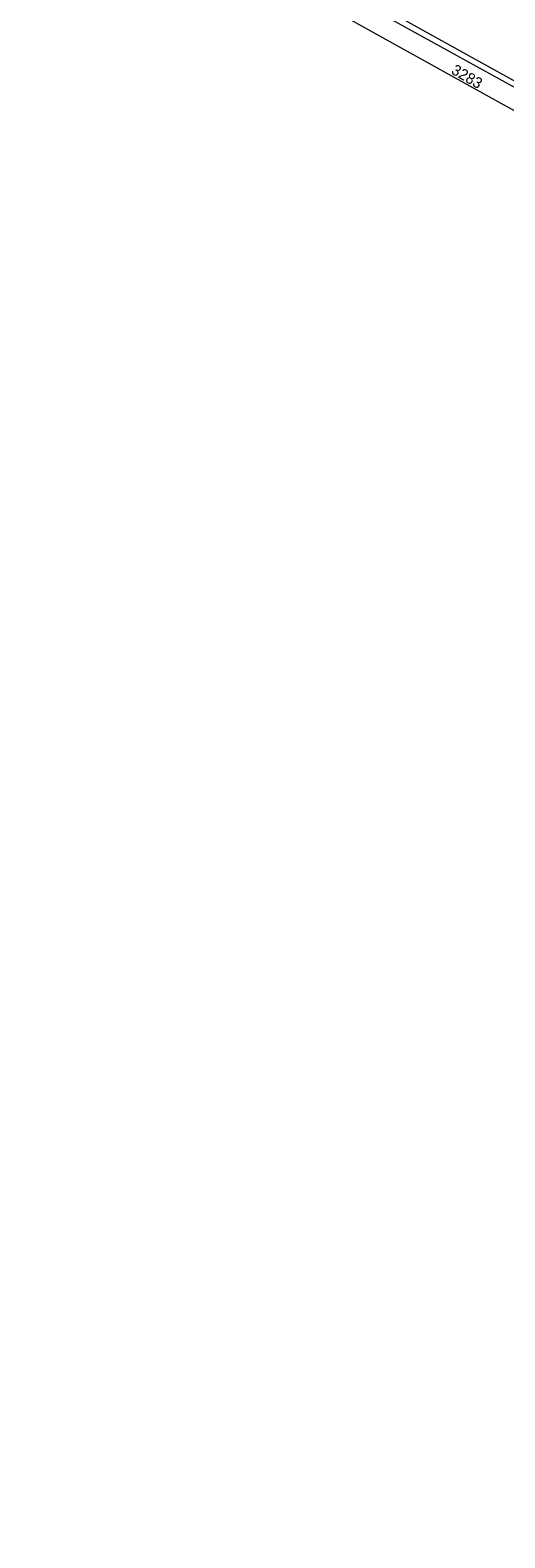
# Model space of a CAD drawing. Header units: metres. Extents: x -595226 to -593310, y -1169452 to -1167804.
# Tile 1 of 35: x -594682 to -594608, y -1169400 to -1169165. Entities that reach past the tile are written whole.
import ezdxf
from ezdxf.enums import TextEntityAlignment as Align

# ---------------------------------------------------------------- set-up
doc = ezdxf.new("R2010")
doc.units = ezdxf.units.M
doc.layers.add('geo katastr', color=5, linetype='Continuous', lineweight=0)
doc.styles.add('dgn023', font='dgn023.shx')

msp = doc.modelspace()

# ---------------------------------------------------------------- linework, layer by layer
at = {"layer": 'geo katastr', "color": 5, "true_color": 0x0000fa}
msp.add_line((-594582.83, -1169191.02), (-594608.12, -1169177), dxfattribs=at)
for points in [[(-594460.95, -1169264.44), (-594462.2, -1169265.46), (-594485.05, -1169247.24), (-594539.37, -1169211.49), (-594594.32, -1169180.05), (-594638.51, -1169155.53), (-594662.07, -1169140.69), (-594680.54, -1169134.25), (-594682.06, -1169133.72)], [(-594682.06, -1169133.72), (-594671.62, -1169138.25), (-594644.46, -1169153.27), (-594578.45, -1169189.68), (-594533.71, -1169216.15), (-594503.58, -1169235.62), (-594479.94, -1169252.36), (-594438.96, -1169284.4), (-594404.77, -1169313.94), (-594372.8, -1169343.83), (-594345.75, -1169369.52), (-594337.62, -1169378.99), (-594334.73, -1169386), (-594331.3, -1169400.16)], [(-594608.12, -1169177), (-594645.98, -1169155.99), (-594666.13, -1169144.96)]]:
    msp.add_lwpolyline(points, dxfattribs=at)

# ---------------------------------------------------------------- texts
at = {"layer": 'geo katastr', "color": 5, "true_color": 0x0000fa, "style": 'dgn023'}
msp.add_text('3283', height=1.7, rotation=330, dxfattribs=at).set_placement((-594613.92, -1169172.54), align=Align.MIDDLE_CENTER)

doc.saveas('drawing.dxf')
